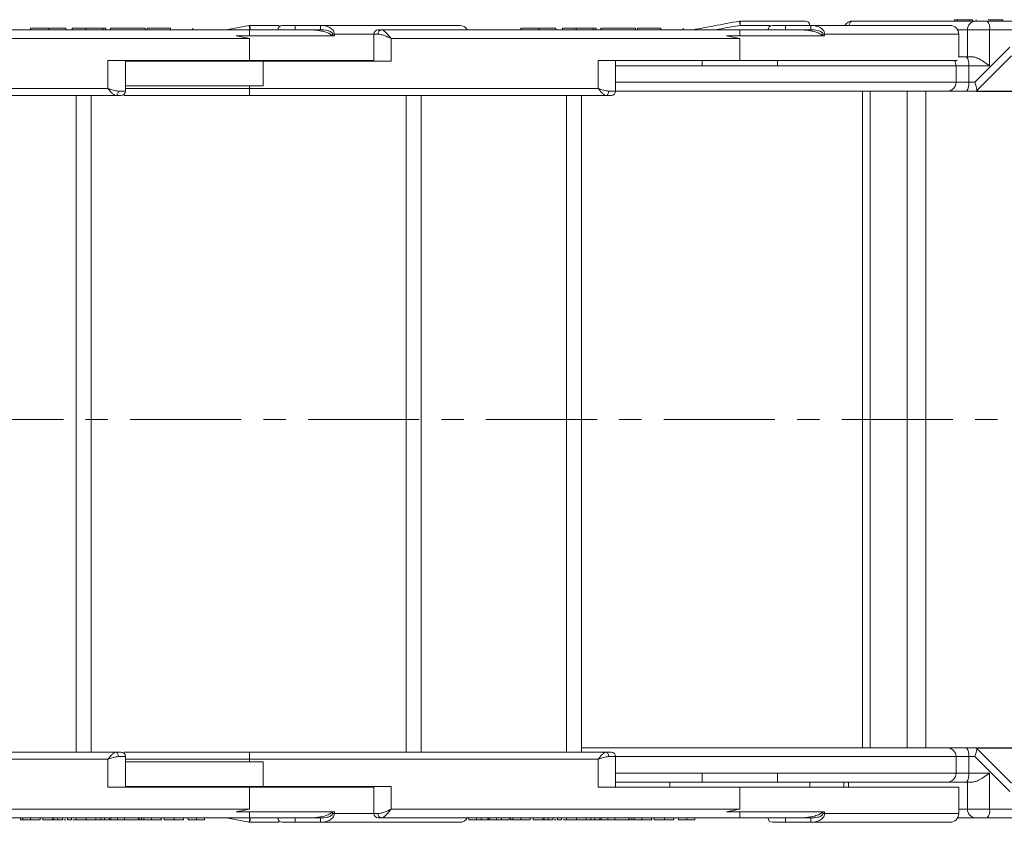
# Model space of a CAD drawing. Header units: millimetres. Extents: x 8853 to 11418, y 45 to 1005.
# Tile 39 of 256: x 9747 to 9860, y 263 to 355. Entities that reach past the tile are written whole.
import ezdxf

# ---------------------------------------------------------------- set-up
doc = ezdxf.new("R2010")
doc.units = ezdxf.units.MM
doc.linetypes.add('CENTERX2', pattern=[20.32, 12.7, -2.54, 2.54, -2.54])
doc.styles.get("Standard").update_dxf_attribs({"font": '仿宋_GB2312_0.TTF', "width": 0.8})
doc.dimstyles.new('ISO-35.1', dxfattribs={"dimtxt": 9, "dimasz": 7.5, "dimexe": 5, "dimexo": 0.625, "dimgap": 2.5, "dimtad": 1, "dimdsep": 46, "dimtxsty": 'Standard', "dimcen": 2.5, "dimadec": 0, "dimazin": 0, "dimtfac": 1, "dimtmove": 0, "dimatfit": 3, "dimfxl": 0, "dimarcsym": 0})

# ---------------------------------------------------------------- blocks, each defined once
blk = doc.blocks.new('*D46')
at = {"color": 0, "lineweight": -2, "transparency": 16777216}
for p, q in [((9856.65, 346.67), (9939.75, 346.67)), ((9934.75, 339.17), (9934.75, 279.17)), ((9856.54, 271.67), (9939.75, 271.67))]:
    blk.add_line(p, q, dxfattribs=at)
at = {"color": 0, "lineweight": 9, "transparency": 16777216}
for points in [[(9933.5, 339.17), (9936, 339.17), (9934.75, 346.67)], [(9933.5, 279.17), (9936, 279.17), (9934.75, 271.67)]]:
    blk.add_solid(points, dxfattribs=at)
at = {"layer": 'Defpoints', "color": 0, "lineweight": 9, "transparency": 16777216}
for p in [(9856.02, 346.67), (9855.91, 271.67), (9934.75, 271.67)]:
    blk.add_point(p, dxfattribs=at)
at = {"color": 0, "lineweight": 9, "transparency": 16777216, "insert": (9927.75, 309.17), "char_height": 9, "attachment_point": 5, "rotation": 90}
blk.add_mtext('75', dxfattribs=at)

msp = doc.modelspace()

# ---------------------------------------------------------------- linework, layer by layer
at = {"color": 7, "linetype": 'Continuous', "lineweight": 15}
for p, q in [((9837.077, 354.671), (9829.623, 354.671)), ((9842.459, 354.671), (9856.577, 354.671)), ((9854.11, 354.821), (9854.11, 354.671)), ((9854.11, 354.821), (9854.442, 354.821)), ((9854.442, 354.821), (9855.813, 354.821)), ((9854.442, 354.821), (9854.442, 354.671)), ((9855.813, 354.821), (9855.813, 354.671)), ((9855.813, 354.821), (9856.168, 354.821)), ((9856.168, 354.821), (9856.168, 354.671)), ((9856.56, 354.821), (9856.56, 354.671)), ((9857.836, 354.671), (9857.577, 354.671)), ((9857.836, 354.671), (9877.388, 354.671)), ((9857.926, 354.821), (9859.603, 354.821)), ((9859.603, 354.821), (9859.603, 354.671)), ((9773.577, 353.671), (9732.644, 353.671)), ((9748.547, 353.671), (9748.547, 353.871)), ((9750.633, 353.671), (9750.633, 353.871)), ((9752.573, 353.671), (9752.573, 353.871)), ((9753.321, 353.871), (9753.321, 353.671)), ((9754.88, 353.871), (9753.321, 353.871)), ((9754.88, 353.671), (9754.88, 353.871)), ((9756.828, 353.871), (9754.88, 353.871)), ((9756.828, 353.671), (9756.828, 353.871)), ((9757.153, 353.871), (9756.828, 353.871)), ((9757.153, 353.671), (9757.153, 353.871)), ((9757.707, 353.871), (9757.707, 353.671)), ((9761.668, 353.871), (9757.707, 353.871)), ((9761.668, 353.671), (9761.668, 353.871)), ((9761.897, 353.671), (9761.897, 353.871)), ((9764.547, 353.871), (9764.547, 353.671)), ((9767.092, 353.671), (9767.092, 353.871)), ((9773.531, 354.163), (9770.91, 353.671)), ((9773.577, 352.971), (9773.577, 353.671)), ((9778.794, 353.671), (9778.794, 354.171)), ((9781.688, 354.171), (9778.794, 354.171)), ((9780.131, 353.671), (9781.688, 353.671)), ((9781.688, 354.171), (9781.688, 353.671)), ((9783.066, 353.171), (9783.066, 352.971)), ((9783.066, 353.171), (9783.26, 353.171)), ((9783.26, 353.171), (9783.26, 352.971)), ((9787.762, 353.171), (9783.26, 353.171)), ((9787.762, 353.171), (9787.762, 350.071)), ((9788.272, 353.171), (9787.762, 353.171)), ((9829.577, 353.671), (9788.644, 353.671)), ((9804.547, 353.671), (9804.547, 353.871)), ((9806.633, 353.671), (9806.633, 353.871)), ((9808.573, 353.671), (9808.573, 353.871)), ((9809.321, 353.871), (9809.321, 353.671)), ((9810.88, 353.871), (9809.321, 353.871)), ((9810.88, 353.671), (9810.88, 353.871)), ((9812.828, 353.871), (9810.88, 353.871)), ((9812.828, 353.671), (9812.828, 353.871)), ((9813.153, 353.871), (9812.828, 353.871)), ((9813.153, 353.671), (9813.153, 353.871)), ((9813.707, 353.871), (9813.707, 353.671)), ((9817.668, 353.871), (9813.707, 353.871)), ((9817.668, 353.671), (9817.668, 353.871)), ((9817.897, 353.671), (9817.897, 353.871)), ((9820.547, 353.871), (9820.547, 353.671)), ((9823.092, 353.671), (9823.092, 353.871)), ((9829.577, 352.971), (9829.577, 353.671)), ((9833.022, 354.171), (9829.626, 354.171)), ((9834.794, 353.671), (9834.794, 354.171)), ((9837.688, 354.171), (9834.794, 354.171)), ((9836.131, 353.671), (9837.688, 353.671)), ((9837.688, 354.171), (9837.688, 353.671)), ((9839.066, 353.171), (9839.066, 352.971)), ((9839.066, 353.171), (9839.26, 353.171)), ((9839.26, 353.171), (9839.26, 352.971)), ((9854.577, 353.171), (9839.26, 353.171)), ((9854.443, 353.671), (9855.577, 353.671)), ((9854.577, 350.571), (9854.577, 353.171)), ((9858.094, 353.671), (9855.577, 353.671)), ((9855.577, 353.671), (9855.577, 350.571)), ((9858.094, 353.671), (9858.094, 349.571)), ((9877.647, 353.671), (9858.094, 353.671)), ((9733.762, 352.671), (9773.577, 352.671)), ((9783.26, 352.971), (9772.06, 352.971)), ((9773.577, 352.671), (9773.577, 350.171)), ((9789.762, 350.071), (9789.762, 352.671)), ((9789.762, 352.671), (9829.577, 352.671)), ((9839.26, 352.971), (9828.06, 352.971)), ((9829.577, 352.671), (9829.577, 350.171)), ((9860.421, 351.671), (9856.421, 347.671)), ((9757.391, 350.171), (9773.577, 350.171)), ((9757.391, 350.171), (9757.391, 346.971)), ((9759.391, 346.671), (9759.391, 350.171)), ((9775.138, 350.071), (9759.391, 350.071)), ((9765.577, 350.171), (9765.577, 350.071)), ((9773.577, 350.171), (9787.762, 350.171)), ((9775.138, 347.271), (9775.138, 350.071)), ((9775.138, 350.071), (9789.762, 350.071)), ((9781.577, 350.071), (9781.577, 350.171)), ((9813.391, 350.171), (9813.391, 346.971)), ((9813.391, 350.171), (9829.577, 350.171)), ((9815.391, 346.671), (9815.391, 350.171)), ((9829.577, 350.171), (9854.395, 350.171)), ((9855.473, 350.571), (9854.516, 350.571)), ((9856.162, 350.571), (9855.473, 350.571)), ((9856.594, 346.688), (9860.594, 350.688)), ((9825.277, 349.571), (9815.391, 349.571)), ((9833.877, 349.571), (9825.277, 349.571)), ((9854.273, 349.571), (9833.877, 349.571)), ((9854.273, 347.671), (9854.273, 349.571)), ((9854.273, 349.571), (9855.732, 349.571)), ((9855.732, 349.571), (9855.732, 347.671)), ((9858.094, 349.571), (9855.732, 349.571)), ((9854.273, 347.671), (9815.391, 347.671)), ((9855.732, 347.671), (9854.273, 347.671)), ((9856.421, 347.671), (9855.732, 347.671)), ((9757.391, 346.971), (9717.577, 346.971)), ((9759.391, 346.671), (9758.591, 346.671)), ((9759.391, 347.271), (9775.138, 347.271)), ((9773.577, 346.971), (9759.391, 346.971)), ((9773.577, 346.971), (9773.577, 347.271)), ((9813.391, 346.971), (9773.577, 346.971)), ((9773.577, 346.171), (9773.577, 346.971)), ((9815.391, 346.671), (9814.591, 346.671)), ((9853.286, 346.671), (9815.391, 346.671)), ((9843.577, 346.671), (9843.577, 271.641)), ((9844.455, 271.671), (9844.455, 346.671)), ((9848.698, 346.671), (9848.698, 271.671)), ((9850.819, 346.671), (9850.819, 271.671)), ((9855.473, 346.671), (9853.286, 346.671)), ((9856.577, 346.671), (9855.473, 346.671)), ((9856.577, 346.671), (9856.594, 346.688)), ((9758.291, 346.171), (9717.577, 346.171)), ((9753.779, 346.171), (9753.779, 271.171)), ((9755.479, 271.171), (9755.479, 346.171)), ((9814.291, 346.171), (9773.577, 346.171)), ((9791.479, 346.171), (9791.479, 271.171)), ((9793.179, 271.171), (9793.179, 346.171)), ((9809.779, 346.171), (9809.779, 271.171)), ((9811.479, 271.171), (9811.479, 346.171)), ((9717.577, 271.171), (9758.291, 271.171)), ((9773.577, 271.171), (9773.577, 270.371)), ((9773.577, 271.171), (9814.291, 271.171)), ((9853.286, 271.671), (9855.473, 271.671)), ((9855.473, 271.671), (9856.577, 271.671)), ((9856.594, 271.654), (9856.577, 271.671)), ((9860.594, 267.654), (9856.594, 271.654)), ((9717.577, 270.371), (9757.391, 270.371)), ((9757.391, 270.371), (9757.391, 267.171)), ((9759.391, 270.671), (9758.591, 270.671)), ((9759.391, 267.171), (9759.391, 270.671)), ((9759.391, 270.371), (9773.577, 270.371)), ((9775.138, 270.071), (9759.391, 270.071)), ((9773.577, 270.371), (9813.391, 270.371)), ((9773.577, 270.071), (9773.577, 270.371)), ((9775.138, 267.271), (9775.138, 270.071)), ((9813.391, 270.371), (9813.391, 267.171)), ((9815.391, 270.671), (9814.591, 270.671)), ((9815.391, 267.171), (9815.391, 270.671)), ((9815.391, 270.671), (9854.273, 270.671)), ((9854.273, 268.771), (9854.273, 270.671)), ((9854.273, 270.671), (9855.732, 270.671)), ((9855.732, 270.671), (9855.732, 268.771)), ((9855.732, 270.671), (9856.421, 270.671)), ((9856.421, 270.671), (9860.421, 266.671)), ((9815.391, 268.771), (9825.277, 268.771)), ((9815.391, 267.771), (9825.277, 267.771)), ((9821.577, 267.771), (9821.577, 267.171)), ((9825.277, 268.771), (9833.877, 268.771)), ((9833.877, 268.771), (9854.273, 268.771)), ((9833.877, 267.771), (9853.286, 267.771)), ((9837.577, 267.171), (9837.577, 267.771)), ((9841.459, 267.771), (9841.459, 267.171)), ((9841.982, 267.171), (9841.982, 267.771)), ((9853.286, 267.771), (9855.473, 267.771)), ((9855.732, 268.771), (9854.273, 268.771)), ((9855.473, 267.771), (9856.162, 267.771)), ((9855.577, 267.771), (9855.577, 264.671)), ((9855.732, 268.771), (9858.094, 268.771)), ((9858.094, 268.771), (9858.094, 264.671)), ((9773.577, 267.171), (9757.391, 267.171)), ((9759.391, 267.271), (9775.138, 267.271)), ((9765.577, 267.271), (9765.577, 267.171)), ((9773.577, 267.171), (9773.577, 264.671)), ((9787.762, 267.171), (9773.577, 267.171)), ((9789.762, 267.271), (9775.138, 267.271)), ((9781.577, 267.171), (9781.577, 267.271)), ((9787.762, 267.271), (9787.762, 264.171)), ((9789.762, 264.671), (9789.762, 267.271)), ((9829.577, 267.171), (9813.391, 267.171)), ((9829.577, 267.171), (9829.577, 264.671)), ((9854.577, 267.171), (9829.577, 267.171)), ((9854.577, 264.171), (9854.577, 267.171)), ((9773.577, 264.671), (9733.762, 264.671)), ((9772.06, 264.371), (9783.26, 264.371)), ((9773.577, 264.371), (9773.577, 263.671)), ((9783.066, 264.371), (9783.066, 264.171)), ((9783.26, 264.371), (9783.26, 264.171)), ((9829.577, 264.671), (9789.762, 264.671)), ((9828.06, 264.371), (9839.26, 264.371)), ((9829.577, 264.371), (9829.577, 263.671)), ((9839.066, 264.371), (9839.066, 264.171)), ((9839.26, 264.371), (9839.26, 264.171)), ((9855.577, 264.671), (9854.577, 264.671)), ((9858.094, 264.671), (9855.577, 264.671)), ((9858.094, 264.671), (9877.647, 264.671)), ((9732.644, 263.671), (9773.577, 263.671)), ((9747.395, 263.671), (9747.395, 263.471)), ((9747.663, 263.671), (9747.663, 263.471)), ((9748.551, 263.471), (9748.551, 263.671)), ((9749.639, 263.671), (9749.639, 263.471)), ((9749.97, 263.671), (9749.97, 263.471)), ((9751.071, 263.671), (9751.071, 263.471)), ((9751.226, 263.671), (9751.226, 263.471)), ((9751.226, 263.471), (9751.675, 263.471)), ((9751.675, 263.671), (9751.675, 263.471)), ((9751.675, 263.471), (9752.213, 263.471)), ((9752.213, 263.671), (9752.213, 263.471)), ((9752.378, 263.471), (9752.594, 263.471)), ((9752.769, 263.471), (9752.769, 263.671)), ((9752.769, 263.471), (9753.218, 263.471)), ((9753.218, 263.671), (9753.218, 263.471)), ((9753.773, 263.671), (9753.773, 263.471)), ((9754.928, 263.471), (9754.928, 263.671)), ((9756.017, 263.671), (9756.017, 263.471)), ((9756.09, 263.471), (9756.572, 263.471)), ((9756.572, 263.471), (9756.572, 263.671)), ((9756.572, 263.471), (9757.021, 263.471)), ((9757.021, 263.671), (9757.021, 263.471)), ((9757.021, 263.471), (9757.547, 263.471)), ((9757.577, 263.671), (9757.577, 263.471)), ((9757.577, 263.471), (9757.738, 263.471)), ((9757.738, 263.671), (9757.738, 263.471)), ((9758.483, 263.671), (9758.483, 263.471)), ((9759.304, 263.671), (9759.304, 263.471)), ((9760.897, 263.671), (9760.897, 263.471)), ((9760.954, 263.671), (9760.954, 263.471)), ((9760.954, 263.471), (9761.163, 263.471)), ((9761.228, 263.671), (9761.228, 263.471)), ((9761.496, 263.671), (9761.496, 263.471)), ((9762.385, 263.471), (9762.385, 263.671)), ((9763.472, 263.671), (9763.472, 263.471)), ((9763.472, 263.471), (9763.57, 263.471)), ((9763.803, 263.671), (9763.803, 263.471)), ((9764.958, 263.471), (9764.958, 263.671)), ((9766.047, 263.671), (9766.047, 263.471)), ((9766.558, 263.671), (9766.558, 263.471)), ((9767.521, 263.471), (9767.521, 263.671)), ((9768.442, 263.671), (9768.442, 263.471)), ((9770.91, 263.671), (9773.531, 263.18)), ((9778.794, 263.171), (9778.794, 263.671)), ((9781.688, 263.671), (9780.131, 263.671)), ((9781.688, 263.671), (9781.688, 263.171)), ((9783.26, 264.171), (9783.066, 264.171)), ((9783.26, 264.171), (9787.762, 264.171)), ((9787.762, 264.171), (9788.272, 264.171)), ((9788.644, 263.671), (9829.577, 263.671)), ((9798.622, 263.671), (9798.622, 263.471)), ((9798.622, 263.471), (9799.504, 263.471)), ((9799.504, 263.671), (9799.504, 263.471)), ((9799.504, 263.471), (9800.046, 263.471)), ((9800.046, 263.671), (9800.046, 263.471)), ((9800.046, 263.471), (9800.778, 263.471)), ((9800.778, 263.671), (9800.778, 263.471)), ((9800.888, 263.671), (9800.888, 263.471)), ((9801.02, 263.671), (9801.02, 263.471)), ((9801.02, 263.471), (9801.778, 263.471)), ((9801.778, 263.471), (9801.778, 263.671)), ((9801.778, 263.471), (9802.362, 263.471)), ((9802.362, 263.671), (9802.362, 263.471)), ((9802.362, 263.471), (9803.243, 263.471)), ((9803.243, 263.671), (9803.243, 263.471)), ((9803.395, 263.671), (9803.395, 263.471)), ((9803.663, 263.671), (9803.663, 263.471)), ((9804.551, 263.471), (9804.551, 263.671)), ((9805.639, 263.671), (9805.639, 263.471)), ((9805.97, 263.671), (9805.97, 263.471)), ((9807.071, 263.671), (9807.071, 263.471)), ((9807.226, 263.671), (9807.226, 263.471)), ((9807.226, 263.471), (9807.675, 263.471)), ((9807.675, 263.671), (9807.675, 263.471)), ((9807.675, 263.471), (9808.213, 263.471)), ((9808.213, 263.671), (9808.213, 263.471)), ((9808.378, 263.471), (9808.594, 263.471)), ((9808.769, 263.471), (9808.769, 263.671)), ((9808.769, 263.471), (9809.218, 263.471)), ((9809.218, 263.671), (9809.218, 263.471)), ((9809.773, 263.671), (9809.773, 263.471)), ((9810.928, 263.471), (9810.928, 263.671)), ((9812.017, 263.671), (9812.017, 263.471)), ((9812.09, 263.471), (9812.572, 263.471)), ((9812.572, 263.471), (9812.572, 263.671)), ((9812.572, 263.471), (9813.021, 263.471)), ((9813.021, 263.671), (9813.021, 263.471)), ((9813.021, 263.471), (9813.547, 263.471)), ((9813.577, 263.671), (9813.577, 263.471)), ((9813.577, 263.471), (9813.738, 263.471)), ((9813.738, 263.671), (9813.738, 263.471)), ((9814.483, 263.671), (9814.483, 263.471)), ((9815.304, 263.671), (9815.304, 263.471)), ((9816.897, 263.671), (9816.897, 263.471)), ((9816.954, 263.671), (9816.954, 263.471)), ((9816.954, 263.471), (9817.163, 263.471)), ((9817.228, 263.671), (9817.228, 263.471)), ((9817.496, 263.671), (9817.496, 263.471)), ((9818.385, 263.471), (9818.385, 263.671)), ((9819.427, 263.471), (9819.57, 263.471)), ((9819.472, 263.671), (9819.472, 263.471)), ((9819.803, 263.671), (9819.803, 263.471)), ((9820.958, 263.471), (9820.958, 263.671)), ((9822.047, 263.671), (9822.047, 263.471)), ((9822.558, 263.671), (9822.558, 263.471)), ((9823.521, 263.471), (9823.521, 263.671)), ((9824.442, 263.671), (9824.442, 263.471)), ((9834.794, 263.171), (9834.794, 263.671)), ((9837.688, 263.671), (9836.131, 263.671)), ((9837.688, 263.671), (9837.688, 263.171)), ((9839.26, 264.171), (9839.066, 264.171)), ((9839.26, 264.171), (9854.577, 264.171)), ((9856.577, 263.671), (9854.443, 263.671)), ((9877.388, 263.671), (9857.836, 263.671)), ((9778.794, 263.171), (9781.688, 263.171)), ((9834.794, 263.171), (9837.688, 263.171))]:
    msp.add_line(p, q, dxfattribs=at)
at = {"color": 1, "linetype": 'CENTERX2', "lineweight": 13}
msp.add_line((9894.553, 309.171), (9223.614, 309.171), dxfattribs=at)
at = {"color": 7, "linetype": 'Continuous', "lineweight": 15, "flags": 128}
for points in [[(9758.291, 346.171), (9758.35, 346.181), (9758.406, 346.209), (9758.458, 346.256), (9758.503, 346.318), (9758.541, 346.393), (9758.568, 346.48), (9758.585, 346.574), (9758.591, 346.671)], [(9814.291, 346.171), (9814.35, 346.181), (9814.406, 346.209), (9814.458, 346.256), (9814.503, 346.318), (9814.541, 346.393), (9814.568, 346.48), (9814.585, 346.574), (9814.591, 346.671)], [(9758.291, 271.171), (9758.35, 271.162), (9758.406, 271.133), (9758.458, 271.087), (9758.503, 271.025), (9758.541, 270.949), (9758.568, 270.863), (9758.585, 270.769), (9758.591, 270.671)], [(9814.291, 271.171), (9814.35, 271.162), (9814.406, 271.133), (9814.458, 271.087), (9814.503, 271.025), (9814.541, 270.949), (9814.568, 270.863), (9814.585, 270.769), (9814.591, 270.671)]]:
    msp.add_lwpolyline(points, dxfattribs=at)
at = {"color": 7, "linetype": 'Continuous', "lineweight": 15}
for centre, radius, start, end in [((9829.623, 354.171), 0.5, 90, 100.61966), ((9809.45, 354.296), 20.177, 359.64505, 1.06495), ((9837.077, 354.171), 0.5, 360, 90), ((9842.459, 353.671), 1, 90, 149.31685), ((9842.637, 354.105), 0.593, 107.45091, 172.63031), ((9856.577, 353.671), 1, 90.00002, 180.00002), ((9856.934, 353.905), 1.183, 348.63095, 40.39069), ((9773.623, 353.671), 0.5, 90, 100.61966), ((9753.45, 353.796), 20.177, 359.64505, 1.06495), ((9777.294, 353.671), 0.5, 90, 180), ((9788.262, 353.171), 0.5, 90, 180), ((9788.719, 353.227), 0.451, 99.5202, 187.08135), ((9797.577, 353.171), 1, 30, 90), ((9833.294, 353.671), 0.5, 90, 180), ((9853.577, 353.171), 1, 0, 90), ((9853.266, 349.572), 1.007, 359.956, 36.49633), ((9854.571, 349.805), 1.183, 348.63095, 40.39069), ((9853.279, 347.665), 0.994, 270.3518, 0.34753), ((9854.571, 347.438), 1.183, 319.60931, 11.36905), ((9758.891, 346.671), 0.5, 270, 0), ((9814.891, 346.671), 0.5, 270, 0), ((9758.891, 270.671), 0.5, 0, 90), ((9814.891, 270.671), 0.5, 0, 90), ((9853.279, 270.677), 0.994, 359.65247, 89.6482), ((9854.571, 270.905), 1.183, 348.63095, 40.39069), ((9853.279, 268.765), 0.994, 270.3518, 0.34753), ((9854.571, 268.538), 1.183, 319.60931, 11.36905), ((9856.577, 264.671), 1, 179.99998, 269.99998), ((9856.934, 264.438), 1.183, 319.60931, 11.36905), ((9773.623, 263.671), 0.5, 259.38034, 270), ((9753.45, 263.546), 20.177, 358.93505, 0.35495), ((9777.294, 263.671), 0.5, 180, 270), ((9788.262, 264.171), 0.5, 180, 270), ((9788.719, 264.116), 0.451, 172.91865, 260.4798), ((9797.577, 264.171), 1, 270, 330), ((9833.294, 263.671), 0.5, 180, 270), ((9853.577, 264.171), 1, 270, 0)]:
    msp.add_arc(centre, radius, start, end, dxfattribs=at)
for centre, major_axis, start_param, end_param in [((9856.163, 347.671), (-0.412, 0.996), 3.2336177, 4.620364), ((9856.163, 270.671), (0.412, 0.996), 4.804414, 6.1911603)]:
    msp.add_ellipse(centre, major_axis=major_axis, ratio=0.2227973, start_param=start_param, end_param=end_param, dxfattribs=at)
for points, knots in [([(9824.243, 353.671), (9825.011, 353.815), (9826.565, 354.107), (9828.535, 354.476), (9829.531, 354.663)], [0, 0, 0, 0, 0.4940329, 1, 1, 1, 1]), ([(9829.531, 354.663), (9829.533, 354.656), (9829.535, 354.646), (9829.547, 354.585), (9829.559, 354.523), (9829.575, 354.445), (9829.596, 354.331), (9829.615, 354.233), (9829.626, 354.171)], [0, 0, 0, 0, 0.241716, 0.3687954, 0.4999874, 0.6229027, 0.7605509, 1, 1, 1, 1]), ([(9857.577, 354.671), (9857.446, 354.671), (9857.183, 354.671), (9856.853, 354.671), (9856.622, 354.671), (9856.592, 354.671), (9856.577, 354.671)], [0, 0, 0, 0, 0.2504639, 0.5007016, 0.7505594, 1, 1, 1, 1]), ([(9750.633, 353.871), (9750.5, 353.871), (9750.097, 353.871), (9749.519, 353.871), (9749.017, 353.871), (9748.695, 353.871), (9748.578, 353.871), (9748.552, 353.871), (9748.547, 353.871)], [0, 0, 0, 0, 0.128183, 0.3875359, 0.5496914, 0.711944, 0.9385219, 1, 1, 1, 1]), ([(9752.573, 353.871), (9752.571, 353.871), (9752.565, 353.871), (9752.515, 353.871), (9752.282, 353.871), (9751.916, 353.871), (9751.368, 353.871), (9750.909, 353.871), (9750.633, 353.871)], [0, 0, 0, 0, 0.1136198, 0.3358942, 0.4750673, 0.6142166, 0.7674037, 1, 1, 1, 1]), ([(9764.547, 353.871), (9764.414, 353.871), (9763.928, 353.871), (9763.199, 353.871), (9762.53, 353.871), (9762.112, 353.871), (9761.921, 353.871), (9761.904, 353.871), (9761.897, 353.871)], [0, 0, 0, 0, 0.0955742, 0.3491165, 0.5164473, 0.6831759, 0.8652884, 1, 1, 1, 1]), ([(9773.626, 353.671), (9773.619, 353.712), (9773.605, 353.788), (9773.582, 353.909), (9773.562, 354.01), (9773.548, 354.085), (9773.535, 354.146), (9773.533, 354.156), (9773.531, 354.163)], [0, 0, 0, 0, 0.1583636, 0.2946475, 0.5001713, 0.631321, 0.7583599, 1, 1, 1, 1]), ([(9776.944, 354.171), (9776.755, 354.171), (9775.747, 354.171), (9774.575, 354.171), (9773.623, 354.171)], [0, 0, 0, 0, 0.18755304, 1, 1, 1, 1]), ([(9778.794, 354.171), (9778.605, 354.171), (9778.314, 354.171), (9777.964, 354.171), (9777.726, 354.171), (9777.532, 354.171), (9777.345, 354.171), (9777.314, 354.171), (9777.294, 354.171)], [0, 0, 0, 0, 0.2394429, 0.3696073, 0.4999999, 0.6301644, 0.7605571, 1, 1, 1, 1]), ([(9783.046, 352.971), (9782.999, 353.019), (9782.903, 353.117), (9782.65, 353.273), (9782.285, 353.421), (9781.7, 353.565), (9780.977, 353.656), (9780.414, 353.666), (9780.131, 353.671)], [0, 0, 0, 0, 0.0654913, 0.1335886, 0.2891093, 0.4489727, 0.7229734, 1, 1, 1, 1]), ([(9781.688, 354.171), (9781.857, 354.162), (9782.193, 354.145), (9782.604, 354.008), (9782.895, 353.832), (9783.086, 353.653), (9783.23, 353.432), (9783.25, 353.256), (9783.26, 353.171)], [0, 0, 0, 0, 0.2502191, 0.4986736, 0.6320246, 0.7488315, 0.8801887, 1, 1, 1, 1]), ([(9797.577, 354.171), (9797.527, 354.171), (9797.425, 354.171), (9796.586, 354.171), (9795.218, 354.171), (9793.288, 354.171), (9790.874, 354.171), (9788.063, 354.171), (9784.995, 354.171), (9782.778, 354.171), (9781.688, 354.171)], [0, 0, 0, 0, 0.1198431, 0.2439998, 0.3712085, 0.5, 0.6287915, 0.7560002, 0.8801569, 1, 1, 1, 1]), ([(9781.688, 353.671), (9781.947, 353.66), (9782.337, 353.643), (9782.773, 353.502), (9782.969, 353.373), (9783.04, 353.279), (9783.063, 353.217), (9783.065, 353.186), (9783.066, 353.171)], [0, 0, 0, 0, 0.4971777, 0.7477116, 0.8734591, 0.9410304, 0.9709822, 1, 1, 1, 1]), ([(9789.762, 352.671), (9789.493, 352.788), (9789.074, 352.968), (9788.576, 353.14), (9788.366, 353.161), (9788.272, 353.171)], [0, 0, 0, 0, 0.4984046, 0.7729247, 1, 1, 1, 1]), ([(9788.644, 353.671), (9788.712, 353.654), (9788.856, 353.619), (9789.135, 353.369), (9789.444, 353.039), (9789.656, 352.794), (9789.762, 352.671)], [0, 0, 0, 0, 0.23435876, 0.49821551, 0.74848117, 1, 1, 1, 1]), ([(9806.633, 353.871), (9806.5, 353.871), (9806.097, 353.871), (9805.519, 353.871), (9805.017, 353.871), (9804.695, 353.871), (9804.578, 353.871), (9804.552, 353.871), (9804.547, 353.871)], [0, 0, 0, 0, 0.128183, 0.3875359, 0.5496914, 0.711944, 0.9385219, 1, 1, 1, 1]), ([(9808.573, 353.871), (9808.571, 353.871), (9808.565, 353.871), (9808.515, 353.871), (9808.282, 353.871), (9807.916, 353.871), (9807.368, 353.871), (9806.909, 353.871), (9806.633, 353.871)], [0, 0, 0, 0, 0.1136198, 0.3358942, 0.4750673, 0.6142166, 0.7674037, 1, 1, 1, 1]), ([(9820.547, 353.871), (9820.414, 353.871), (9819.928, 353.871), (9819.199, 353.871), (9818.53, 353.871), (9818.112, 353.871), (9817.921, 353.871), (9817.904, 353.871), (9817.897, 353.871)], [0, 0, 0, 0, 0.0955742, 0.3491165, 0.5164473, 0.6831759, 0.8652884, 1, 1, 1, 1]), ([(9829.626, 354.171), (9828.968, 354.057), (9827.977, 353.885), (9827.061, 353.725), (9826.754, 353.671)], [0, 0, 0, 0, 0.6649277, 1, 1, 1, 1]), ([(9834.794, 354.171), (9834.605, 354.171), (9834.314, 354.171), (9833.964, 354.171), (9833.726, 354.171), (9833.532, 354.171), (9833.345, 354.171), (9833.314, 354.171), (9833.294, 354.171)], [0, 0, 0, 0, 0.2394429, 0.3696073, 0.4999999, 0.6301644, 0.7605571, 1, 1, 1, 1]), ([(9839.046, 352.971), (9838.999, 353.019), (9838.903, 353.117), (9838.65, 353.273), (9838.285, 353.421), (9837.7, 353.565), (9836.977, 353.656), (9836.414, 353.666), (9836.131, 353.671)], [0, 0, 0, 0, 0.0654913, 0.1335886, 0.2891093, 0.4489727, 0.7229734, 1, 1, 1, 1]), ([(9837.688, 354.171), (9837.857, 354.162), (9838.193, 354.145), (9838.604, 354.008), (9838.895, 353.832), (9839.086, 353.653), (9839.23, 353.432), (9839.25, 353.256), (9839.26, 353.171)], [0, 0, 0, 0, 0.2502191, 0.4986736, 0.6320246, 0.7488315, 0.8801887, 1, 1, 1, 1]), ([(9853.577, 354.171), (9853.527, 354.171), (9853.425, 354.171), (9852.586, 354.171), (9851.218, 354.171), (9849.288, 354.171), (9846.874, 354.171), (9844.063, 354.171), (9840.995, 354.171), (9838.778, 354.171), (9837.688, 354.171)], [0, 0, 0, 0, 0.1198431, 0.2439998, 0.3712085, 0.5, 0.6287915, 0.7560002, 0.8801569, 1, 1, 1, 1]), ([(9837.688, 353.671), (9837.947, 353.66), (9838.337, 353.643), (9838.773, 353.502), (9838.969, 353.373), (9839.04, 353.279), (9839.063, 353.217), (9839.065, 353.186), (9839.066, 353.171)], [0, 0, 0, 0, 0.4971777, 0.7477116, 0.8734591, 0.9410304, 0.9709822, 1, 1, 1, 1]), ([(9773.577, 352.671), (9773.566, 352.673), (9773.061, 352.774), (9772.555, 352.874), (9772.06, 352.971)], [0, 0, 0, 0, 0.0204419, 1, 1, 1, 1]), ([(9829.577, 352.671), (9829.566, 352.673), (9829.061, 352.774), (9828.555, 352.874), (9828.06, 352.971)], [0, 0, 0, 0, 0.0204419, 1, 1, 1, 1]), ([(9825.277, 349.571), (9825.277, 349.699), (9825.277, 349.894), (9825.277, 350.09), (9825.277, 350.156), (9825.277, 350.171)], [0, 0, 0, 0, 0.5949447, 0.9043944, 1, 1, 1, 1]), ([(9833.877, 349.571), (9833.877, 349.699), (9833.877, 349.894), (9833.877, 350.09), (9833.877, 350.156), (9833.877, 350.171)], [0, 0, 0, 0, 0.59546706, 0.90521554, 1, 1, 1, 1]), ([(9858.094, 349.571), (9858.092, 349.573), (9857.855, 349.746), (9857.409, 350.059), (9856.808, 350.398), (9856.403, 350.553), (9856.222, 350.567), (9856.162, 350.571)], [0, 0, 0, 0, 0.0038118, 0.3833035, 0.6845186, 0.8972215, 1, 1, 1, 1]), ([(9757.391, 346.971), (9757.601, 346.902), (9757.916, 346.797), (9758.316, 346.691), (9758.499, 346.678), (9758.591, 346.671)], [0, 0, 0, 0, 0.4995614, 0.7493161, 1, 1, 1, 1]), ([(9758.291, 346.171), (9758.233, 346.184), (9758.11, 346.212), (9757.898, 346.398), (9757.654, 346.656), (9757.488, 346.855), (9757.391, 346.971)], [0, 0, 0, 0, 0.2345851, 0.4991302, 0.7071887, 1, 1, 1, 1]), ([(9813.391, 346.971), (9813.601, 346.902), (9813.916, 346.797), (9814.316, 346.691), (9814.499, 346.678), (9814.591, 346.671)], [0, 0, 0, 0, 0.4995614, 0.7493161, 1, 1, 1, 1]), ([(9814.291, 346.171), (9814.233, 346.184), (9814.11, 346.212), (9813.898, 346.398), (9813.654, 346.656), (9813.488, 346.855), (9813.391, 346.971)], [0, 0, 0, 0, 0.2345851, 0.4991302, 0.7071887, 1, 1, 1, 1]), ([(9758.291, 346.171), (9758.38, 346.171), (9758.556, 346.171), (9758.743, 346.171), (9758.869, 346.171), (9758.884, 346.171), (9758.891, 346.171)], [0, 0, 0, 0, 0.250098, 0.5000053, 0.7500982, 1, 1, 1, 1]), ([(9773.577, 346.171), (9772.101, 346.171), (9769.063, 346.171), (9765.328, 346.171), (9762.437, 346.171), (9760.575, 346.171), (9759.598, 346.171), (9759.241, 346.171)], [0, 0, 0, 0, 0.2870487, 0.5912916, 0.7499236, 0.9085899, 1, 1, 1, 1]), ([(9814.291, 346.171), (9814.38, 346.171), (9814.556, 346.171), (9814.743, 346.171), (9814.869, 346.171), (9814.884, 346.171), (9814.891, 346.171)], [0, 0, 0, 0, 0.250098, 0.5000053, 0.7500982, 1, 1, 1, 1]), ([(9757.391, 270.371), (9757.488, 270.488), (9757.654, 270.687), (9757.898, 270.945), (9758.11, 271.131), (9758.233, 271.158), (9758.291, 271.171)], [0, 0, 0, 0, 0.29278964, 0.50086983, 0.76540344, 1, 1, 1, 1]), ([(9758.891, 271.171), (9758.884, 271.171), (9758.869, 271.171), (9758.743, 271.171), (9758.556, 271.171), (9758.38, 271.171), (9758.291, 271.171)], [0, 0, 0, 0, 0.250098, 0.5000053, 0.7500982, 1, 1, 1, 1]), ([(9759.241, 271.171), (9759.598, 271.171), (9760.575, 271.171), (9762.437, 271.171), (9765.328, 271.171), (9769.063, 271.171), (9772.101, 271.171), (9773.577, 271.171)], [0, 0, 0, 0, 0.09141014, 0.25004218, 0.40870841, 0.71295126, 1, 1, 1, 1]), ([(9811.479, 271.671), (9811.665, 271.671), (9812.779, 271.671), (9815.47, 271.671), (9819.357, 271.671), (9823.506, 271.671), (9827.718, 271.671), (9832.015, 271.671), (9836.377, 271.671), (9840.649, 271.671), (9844.58, 271.671), (9847.942, 271.671), (9850.552, 271.671), (9852.408, 271.671), (9852.998, 271.671), (9853.286, 271.671)], [0, 0, 0, 0, 0.0171606, 0.1026943, 0.1864594, 0.2667007, 0.3432593, 0.4206508, 0.5021218, 0.5865674, 0.6723869, 0.7581699, 0.8420771, 0.9229924, 1, 1, 1, 1]), ([(9813.391, 270.371), (9813.488, 270.488), (9813.654, 270.687), (9813.898, 270.945), (9814.11, 271.131), (9814.233, 271.158), (9814.291, 271.171)], [0, 0, 0, 0, 0.29278964, 0.50086983, 0.76540344, 1, 1, 1, 1]), ([(9814.891, 271.171), (9814.884, 271.171), (9814.869, 271.171), (9814.743, 271.171), (9814.556, 271.171), (9814.38, 271.171), (9814.291, 271.171)], [0, 0, 0, 0, 0.250098, 0.5000053, 0.7500982, 1, 1, 1, 1]), ([(9757.391, 270.371), (9757.601, 270.441), (9757.916, 270.546), (9758.316, 270.651), (9758.499, 270.665), (9758.591, 270.671)], [0, 0, 0, 0, 0.4995614, 0.7493161, 1, 1, 1, 1]), ([(9813.391, 270.371), (9813.601, 270.441), (9813.916, 270.546), (9814.316, 270.651), (9814.499, 270.665), (9814.591, 270.671)], [0, 0, 0, 0, 0.4995614, 0.7493161, 1, 1, 1, 1]), ([(9825.277, 268.771), (9825.277, 268.642), (9825.277, 268.446), (9825.277, 268.213), (9825.277, 268.02), (9825.276, 267.875), (9825.276, 267.786), (9825.277, 267.776), (9825.277, 267.771)], [0, 0, 0, 0, 0.24358544, 0.37029307, 0.50004128, 0.71853606, 0.85150293, 1, 1, 1, 1]), ([(9833.877, 268.771), (9833.877, 268.642), (9833.877, 268.446), (9833.877, 268.213), (9833.877, 268.02), (9833.877, 267.875), (9833.877, 267.786), (9833.877, 267.776), (9833.877, 267.771)], [0, 0, 0, 0, 0.2435869, 0.3702942, 0.5000413, 0.7185383, 0.8515046, 1, 1, 1, 1]), ([(9858.094, 268.771), (9858.092, 268.77), (9857.855, 268.596), (9857.409, 268.284), (9856.808, 267.945), (9856.403, 267.789), (9856.222, 267.776), (9856.162, 267.771)], [0, 0, 0, 0, 0.0038118, 0.3833035, 0.6845186, 0.8972215, 1, 1, 1, 1]), ([(9773.577, 264.671), (9773.566, 264.669), (9773.265, 264.609), (9772.759, 264.508), (9772.264, 264.411), (9772.06, 264.371)], [0, 0, 0, 0, 0.0204398, 0.5957565, 1, 1, 1, 1]), ([(9780.131, 263.671), (9780.465, 263.678), (9781.137, 263.693), (9781.902, 263.813), (9782.412, 263.972), (9782.661, 264.08), (9782.881, 264.207), (9782.99, 264.316), (9783.046, 264.371)], [0, 0, 0, 0, 0.32673316, 0.6580016, 0.75335659, 0.84962745, 0.92360271, 1, 1, 1, 1]), ([(9788.272, 264.171), (9788.366, 264.181), (9788.576, 264.203), (9789.074, 264.374), (9789.493, 264.555), (9789.762, 264.671)], [0, 0, 0, 0, 0.22706677, 0.50159528, 1, 1, 1, 1]), ([(9789.762, 264.671), (9789.656, 264.549), (9789.444, 264.304), (9789.135, 263.974), (9788.856, 263.724), (9788.712, 263.688), (9788.644, 263.671)], [0, 0, 0, 0, 0.2515188, 0.5017844, 0.7656323, 1, 1, 1, 1]), ([(9829.577, 264.671), (9829.566, 264.669), (9829.265, 264.609), (9828.759, 264.508), (9828.264, 264.411), (9828.06, 264.371)], [0, 0, 0, 0, 0.0204398, 0.5957565, 1, 1, 1, 1]), ([(9836.131, 263.671), (9836.465, 263.678), (9837.137, 263.693), (9837.902, 263.813), (9838.412, 263.972), (9838.661, 264.08), (9838.881, 264.207), (9838.99, 264.316), (9839.046, 264.371)], [0, 0, 0, 0, 0.32673316, 0.6580016, 0.75335659, 0.84962745, 0.92360271, 1, 1, 1, 1]), ([(9747.663, 263.471), (9747.624, 263.471), (9747.546, 263.471), (9747.465, 263.471), (9747.414, 263.471), (9747.397, 263.471), (9747.396, 263.471), (9747.395, 263.471)], [0, 0, 0, 0, 0.2280357, 0.4613467, 0.6897462, 0.9234034, 1, 1, 1, 1]), ([(9748.551, 263.471), (9748.484, 263.471), (9748.349, 263.471), (9748.151, 263.471), (9747.965, 263.471), (9747.826, 263.471), (9747.728, 263.471), (9747.685, 263.471), (9747.663, 263.471)], [0, 0, 0, 0, 0.1959139, 0.3963099, 0.5929724, 0.7977434, 0.8984635, 1, 1, 1, 1]), ([(9748.551, 263.471), (9748.687, 263.471), (9748.933, 263.471), (9749.252, 263.471), (9749.479, 263.471), (9749.602, 263.471), (9749.628, 263.471), (9749.639, 263.471)], [0, 0, 0, 0, 0.24837918, 0.45102763, 0.65373244, 0.85767405, 1, 1, 1, 1]), ([(9749.97, 263.471), (9750.054, 263.471), (9750.306, 263.471), (9750.605, 263.471), (9750.891, 263.471), (9751.011, 263.471), (9751.071, 263.471)], [0, 0, 0, 0, 0.1652028, 0.4961367, 0.7467213, 1, 1, 1, 1]), ([(9751.071, 263.471), (9751.088, 263.471), (9751.122, 263.471), (9751.158, 263.471), (9751.183, 263.471), (9751.201, 263.471), (9751.215, 263.471), (9751.223, 263.471), (9751.226, 263.471)], [0, 0, 0, 0, 0.20712812, 0.41457881, 0.56065651, 0.70685802, 0.85339747, 1, 1, 1, 1]), ([(9753.393, 263.471), (9753.495, 263.471), (9753.755, 263.471), (9753.91, 263.471), (9753.928, 263.471), (9753.936, 263.471)], [0, 0, 0, 0, 0.2717916, 0.6903704, 1, 1, 1, 1]), ([(9753.773, 263.471), (9753.786, 263.471), (9753.812, 263.471), (9754.039, 263.471), (9754.34, 263.471), (9754.651, 263.471), (9754.852, 263.471), (9754.928, 263.471)], [0, 0, 0, 0, 0.2285723, 0.4590067, 0.6600955, 0.870765, 1, 1, 1, 1]), ([(9754.928, 263.471), (9755.064, 263.471), (9755.314, 263.471), (9755.637, 263.471), (9755.87, 263.471), (9755.985, 263.471), (9756.009, 263.471), (9756.017, 263.471)], [0, 0, 0, 0, 0.2495954, 0.4606301, 0.6714689, 0.8868588, 1, 1, 1, 1]), ([(9757.738, 263.471), (9757.801, 263.471), (9757.927, 263.471), (9758.08, 263.471), (9758.204, 263.471), (9758.299, 263.471), (9758.391, 263.471), (9758.452, 263.471), (9758.483, 263.471)], [0, 0, 0, 0, 0.2370217, 0.4750914, 0.6058709, 0.7368591, 0.8683864, 1, 1, 1, 1]), ([(9758.483, 263.471), (9758.544, 263.471), (9758.667, 263.471), (9758.832, 263.471), (9758.971, 263.471), (9759.081, 263.471), (9759.192, 263.471), (9759.267, 263.471), (9759.304, 263.471)], [0, 0, 0, 0, 0.2360294, 0.474761, 0.6050095, 0.7356999, 0.8676548, 1, 1, 1, 1]), ([(9759.304, 263.471), (9759.439, 263.471), (9759.741, 263.471), (9760.18, 263.471), (9760.549, 263.471), (9760.838, 263.471), (9760.875, 263.471), (9760.897, 263.471)], [0, 0, 0, 0, 0.1500979, 0.3371558, 0.5253516, 0.7083076, 1, 1, 1, 1]), ([(9761.496, 263.471), (9761.458, 263.471), (9761.38, 263.471), (9761.298, 263.471), (9761.247, 263.471), (9761.231, 263.471), (9761.229, 263.471), (9761.228, 263.471)], [0, 0, 0, 0, 0.2280357, 0.4613467, 0.6897462, 0.9234034, 1, 1, 1, 1]), ([(9762.385, 263.471), (9762.318, 263.471), (9762.183, 263.471), (9761.985, 263.471), (9761.798, 263.471), (9761.659, 263.471), (9761.561, 263.471), (9761.518, 263.471), (9761.496, 263.471)], [0, 0, 0, 0, 0.1959139, 0.3963099, 0.5929724, 0.7977434, 0.8984635, 1, 1, 1, 1]), ([(9762.385, 263.471), (9762.52, 263.471), (9762.766, 263.471), (9763.086, 263.471), (9763.313, 263.471), (9763.436, 263.471), (9763.461, 263.471), (9763.472, 263.471)], [0, 0, 0, 0, 0.24837918, 0.45102763, 0.65373244, 0.85767405, 1, 1, 1, 1]), ([(9763.803, 263.471), (9763.816, 263.471), (9763.842, 263.471), (9764.069, 263.471), (9764.37, 263.471), (9764.681, 263.471), (9764.882, 263.471), (9764.958, 263.471)], [0, 0, 0, 0, 0.2285723, 0.4590067, 0.6600955, 0.870765, 1, 1, 1, 1]), ([(9764.958, 263.471), (9765.094, 263.471), (9765.344, 263.471), (9765.667, 263.471), (9765.9, 263.471), (9766.015, 263.471), (9766.039, 263.471), (9766.047, 263.471)], [0, 0, 0, 0, 0.2495954, 0.4606301, 0.6714689, 0.8868588, 1, 1, 1, 1]), ([(9766.558, 263.471), (9766.561, 263.471), (9766.568, 263.471), (9766.67, 263.471), (9766.875, 263.471), (9767.127, 263.471), (9767.353, 263.471), (9767.495, 263.471), (9767.521, 263.471)], [0, 0, 0, 0, 0.2309849, 0.4649731, 0.6099517, 0.7546049, 0.9556818, 1, 1, 1, 1]), ([(9767.521, 263.471), (9767.657, 263.471), (9767.879, 263.471), (9768.151, 263.471), (9768.331, 263.471), (9768.433, 263.471), (9768.439, 263.471), (9768.442, 263.471)], [0, 0, 0, 0, 0.25705098, 0.41880586, 0.58132959, 0.78014108, 1, 1, 1, 1]), ([(9773.531, 263.18), (9773.533, 263.186), (9773.535, 263.197), (9773.548, 263.258), (9773.562, 263.333), (9773.582, 263.433), (9773.605, 263.555), (9773.619, 263.631), (9773.626, 263.671)], [0, 0, 0, 0, 0.2416599, 0.3686939, 0.4998287, 0.7053837, 0.8416599, 1, 1, 1, 1]), ([(9783.26, 264.171), (9783.25, 264.087), (9783.23, 263.91), (9783.086, 263.69), (9782.895, 263.511), (9782.604, 263.334), (9782.193, 263.198), (9781.857, 263.18), (9781.688, 263.171)], [0, 0, 0, 0, 0.1198021, 0.2511679, 0.3679521, 0.5013261, 0.7497807, 1, 1, 1, 1]), ([(9783.066, 264.171), (9783.065, 264.156), (9783.063, 264.126), (9783.04, 264.063), (9782.969, 263.969), (9782.773, 263.841), (9782.337, 263.7), (9781.947, 263.683), (9781.688, 263.671)], [0, 0, 0, 0, 0.0289197, 0.0588409, 0.1265215, 0.2522718, 0.5028113, 1, 1, 1, 1]), ([(9800.778, 263.471), (9800.787, 263.471), (9800.805, 263.471), (9800.833, 263.471), (9800.855, 263.471), (9800.874, 263.471), (9800.883, 263.471), (9800.888, 263.471)], [0, 0, 0, 0, 0.249998, 0.4999956, 0.75, 0.8749991, 1, 1, 1, 1]), ([(9800.888, 263.471), (9800.897, 263.471), (9800.915, 263.471), (9800.947, 263.471), (9800.982, 263.471), (9801.007, 263.471), (9801.02, 263.471)], [0, 0, 0, 0, 0.2095127, 0.4190311, 0.7095148, 1, 1, 1, 1]), ([(9803.663, 263.471), (9803.624, 263.471), (9803.546, 263.471), (9803.465, 263.471), (9803.414, 263.471), (9803.397, 263.471), (9803.396, 263.471), (9803.395, 263.471)], [0, 0, 0, 0, 0.2280357, 0.4613467, 0.6897462, 0.9234034, 1, 1, 1, 1]), ([(9804.551, 263.471), (9804.484, 263.471), (9804.349, 263.471), (9804.151, 263.471), (9803.965, 263.471), (9803.826, 263.471), (9803.728, 263.471), (9803.685, 263.471), (9803.663, 263.471)], [0, 0, 0, 0, 0.1959139, 0.3963099, 0.5929724, 0.7977434, 0.8984635, 1, 1, 1, 1]), ([(9804.551, 263.471), (9804.687, 263.471), (9804.933, 263.471), (9805.252, 263.471), (9805.479, 263.471), (9805.602, 263.471), (9805.628, 263.471), (9805.639, 263.471)], [0, 0, 0, 0, 0.24837918, 0.45102763, 0.65373244, 0.85767405, 1, 1, 1, 1]), ([(9805.97, 263.471), (9806.054, 263.471), (9806.306, 263.471), (9806.605, 263.471), (9806.891, 263.471), (9807.011, 263.471), (9807.071, 263.471)], [0, 0, 0, 0, 0.1652028, 0.4961367, 0.7467213, 1, 1, 1, 1]), ([(9807.071, 263.471), (9807.088, 263.471), (9807.122, 263.471), (9807.158, 263.471), (9807.183, 263.471), (9807.201, 263.471), (9807.215, 263.471), (9807.223, 263.471), (9807.226, 263.471)], [0, 0, 0, 0, 0.20712812, 0.41457881, 0.56065651, 0.70685802, 0.85339747, 1, 1, 1, 1]), ([(9809.393, 263.471), (9809.495, 263.471), (9809.755, 263.471), (9809.91, 263.471), (9809.928, 263.471), (9809.936, 263.471)], [0, 0, 0, 0, 0.2717916, 0.6903704, 1, 1, 1, 1]), ([(9809.773, 263.471), (9809.786, 263.471), (9809.812, 263.471), (9810.039, 263.471), (9810.34, 263.471), (9810.651, 263.471), (9810.852, 263.471), (9810.928, 263.471)], [0, 0, 0, 0, 0.2285723, 0.4590067, 0.6600955, 0.870765, 1, 1, 1, 1]), ([(9810.928, 263.471), (9811.064, 263.471), (9811.314, 263.471), (9811.637, 263.471), (9811.87, 263.471), (9811.985, 263.471), (9812.009, 263.471), (9812.017, 263.471)], [0, 0, 0, 0, 0.2495954, 0.4606301, 0.6714689, 0.8868588, 1, 1, 1, 1]), ([(9813.738, 263.471), (9813.801, 263.471), (9813.927, 263.471), (9814.08, 263.471), (9814.204, 263.471), (9814.299, 263.471), (9814.391, 263.471), (9814.452, 263.471), (9814.483, 263.471)], [0, 0, 0, 0, 0.2370217, 0.4750914, 0.6058709, 0.7368591, 0.8683864, 1, 1, 1, 1]), ([(9814.483, 263.471), (9814.544, 263.471), (9814.667, 263.471), (9814.832, 263.471), (9814.971, 263.471), (9815.081, 263.471), (9815.192, 263.471), (9815.267, 263.471), (9815.304, 263.471)], [0, 0, 0, 0, 0.2360294, 0.474761, 0.6050095, 0.7356999, 0.8676548, 1, 1, 1, 1]), ([(9815.304, 263.471), (9815.439, 263.471), (9815.741, 263.471), (9816.18, 263.471), (9816.549, 263.471), (9816.838, 263.471), (9816.875, 263.471), (9816.897, 263.471)], [0, 0, 0, 0, 0.1500979, 0.3371558, 0.5253516, 0.7083076, 1, 1, 1, 1]), ([(9817.496, 263.471), (9817.458, 263.471), (9817.38, 263.471), (9817.298, 263.471), (9817.247, 263.471), (9817.231, 263.471), (9817.229, 263.471), (9817.228, 263.471)], [0, 0, 0, 0, 0.2280357, 0.4613467, 0.6897462, 0.9234034, 1, 1, 1, 1]), ([(9818.385, 263.471), (9818.318, 263.471), (9818.183, 263.471), (9817.985, 263.471), (9817.798, 263.471), (9817.659, 263.471), (9817.561, 263.471), (9817.518, 263.471), (9817.496, 263.471)], [0, 0, 0, 0, 0.1959139, 0.3963099, 0.5929724, 0.7977434, 0.8984635, 1, 1, 1, 1]), ([(9818.385, 263.471), (9818.52, 263.471), (9818.766, 263.471), (9819.086, 263.471), (9819.313, 263.471), (9819.436, 263.471), (9819.461, 263.471), (9819.472, 263.471)], [0, 0, 0, 0, 0.24837918, 0.45102763, 0.65373244, 0.85767405, 1, 1, 1, 1]), ([(9819.803, 263.471), (9819.816, 263.471), (9819.842, 263.471), (9820.069, 263.471), (9820.37, 263.471), (9820.681, 263.471), (9820.882, 263.471), (9820.958, 263.471)], [0, 0, 0, 0, 0.2285723, 0.4590067, 0.6600955, 0.870765, 1, 1, 1, 1]), ([(9820.958, 263.471), (9821.094, 263.471), (9821.344, 263.471), (9821.667, 263.471), (9821.9, 263.471), (9822.015, 263.471), (9822.039, 263.471), (9822.047, 263.471)], [0, 0, 0, 0, 0.2495954, 0.4606301, 0.6714689, 0.8868588, 1, 1, 1, 1]), ([(9822.558, 263.471), (9822.561, 263.471), (9822.568, 263.471), (9822.67, 263.471), (9822.875, 263.471), (9823.127, 263.471), (9823.353, 263.471), (9823.495, 263.471), (9823.521, 263.471)], [0, 0, 0, 0, 0.2309849, 0.4649731, 0.6099517, 0.7546049, 0.9556818, 1, 1, 1, 1]), ([(9823.521, 263.471), (9823.657, 263.471), (9823.879, 263.471), (9824.151, 263.471), (9824.331, 263.471), (9824.433, 263.471), (9824.439, 263.471), (9824.442, 263.471)], [0, 0, 0, 0, 0.25705098, 0.41880586, 0.58132959, 0.78014108, 1, 1, 1, 1]), ([(9839.26, 264.171), (9839.25, 264.087), (9839.23, 263.91), (9839.086, 263.69), (9838.895, 263.511), (9838.604, 263.334), (9838.193, 263.198), (9837.857, 263.18), (9837.688, 263.171)], [0, 0, 0, 0, 0.1198021, 0.2511679, 0.3679521, 0.5013261, 0.7497807, 1, 1, 1, 1]), ([(9839.066, 264.171), (9839.065, 264.156), (9839.063, 264.126), (9839.04, 264.063), (9838.969, 263.969), (9838.773, 263.841), (9838.337, 263.7), (9837.947, 263.683), (9837.688, 263.671)], [0, 0, 0, 0, 0.0289197, 0.0588409, 0.1265215, 0.2522718, 0.5028113, 1, 1, 1, 1]), ([(9857.836, 263.671), (9857.761, 263.671), (9857.611, 263.671), (9857.38, 263.671), (9857.161, 263.671), (9856.964, 263.671), (9856.797, 263.671), (9856.673, 263.671), (9856.592, 263.671), (9856.582, 263.671), (9856.577, 263.671)], [0, 0, 0, 0, 0.1248505, 0.2499921, 0.374699, 0.499992, 0.6246991, 0.7499921, 0.8748512, 1, 1, 1, 1]), ([(9773.623, 263.171), (9774.575, 263.171), (9775.747, 263.171), (9776.755, 263.171), (9776.944, 263.171)], [0, 0, 0, 0, 0.81244696, 1, 1, 1, 1]), ([(9777.294, 263.171), (9777.314, 263.171), (9777.345, 263.171), (9777.532, 263.171), (9777.726, 263.171), (9777.964, 263.171), (9778.314, 263.171), (9778.605, 263.171), (9778.794, 263.171)], [0, 0, 0, 0, 0.2394429, 0.3696073, 0.4999999, 0.6301644, 0.7605571, 1, 1, 1, 1]), ([(9781.688, 263.171), (9782.778, 263.171), (9784.995, 263.171), (9788.063, 263.171), (9790.874, 263.171), (9793.288, 263.171), (9795.218, 263.171), (9796.586, 263.171), (9797.425, 263.171), (9797.527, 263.171), (9797.577, 263.171)], [0, 0, 0, 0, 0.1198431, 0.2439998, 0.3712085, 0.5, 0.6287915, 0.7560002, 0.8801569, 1, 1, 1, 1]), ([(9833.294, 263.171), (9833.314, 263.171), (9833.345, 263.171), (9833.532, 263.171), (9833.726, 263.171), (9833.964, 263.171), (9834.314, 263.171), (9834.605, 263.171), (9834.794, 263.171)], [0, 0, 0, 0, 0.2394429, 0.3696073, 0.4999999, 0.6301644, 0.7605571, 1, 1, 1, 1]), ([(9837.688, 263.171), (9838.778, 263.171), (9840.995, 263.171), (9844.063, 263.171), (9846.874, 263.171), (9849.288, 263.171), (9851.218, 263.171), (9852.586, 263.171), (9853.425, 263.171), (9853.527, 263.171), (9853.577, 263.171)], [0, 0, 0, 0, 0.1198431, 0.2439998, 0.3712085, 0.5, 0.6287915, 0.7560002, 0.8801569, 1, 1, 1, 1])]:
    msp.add_open_spline(points, degree=3, knots=knots, dxfattribs=at)
for points in [[(9773.577, 353.671), (9774.685, 353.671), (9776.901, 353.671), (9779.055, 353.671), (9780.131, 353.671)], [(9788.262, 353.671), (9788.28, 353.671), (9788.315, 353.671), (9788.534, 353.671), (9788.644, 353.671)], [(9829.577, 353.671), (9830.685, 353.671), (9832.901, 353.671), (9835.055, 353.671), (9836.131, 353.671)], [(9825.277, 267.771), (9826.71, 267.771), (9829.577, 267.771), (9832.443, 267.771), (9833.877, 267.771)], [(9780.131, 263.671), (9779.055, 263.671), (9776.901, 263.671), (9774.685, 263.671), (9773.577, 263.671)], [(9788.644, 263.671), (9788.534, 263.671), (9788.315, 263.671), (9788.28, 263.671), (9788.262, 263.671)], [(9836.131, 263.671), (9835.055, 263.671), (9832.901, 263.671), (9830.685, 263.671), (9829.577, 263.671)]]:
    msp.add_open_spline(points, degree=3, dxfattribs=at)

# ---------------------------------------------------------------- dimensions: what is measured, and where the dimension line sits
at = {"color": 5, "lineweight": 9}
dim = msp.add_linear_dim(base=(9934.749, 271.671), p1=(9856.025, 346.671), p2=(9855.911, 271.671), angle=90, dimstyle='ISO-35.1', dxfattribs=at)
dim.commit()
dim.dimension.update_dxf_attribs({"geometry": '*D46', "text_midpoint": (9927.749, 309.171)})

doc.saveas('drawing.dxf')
